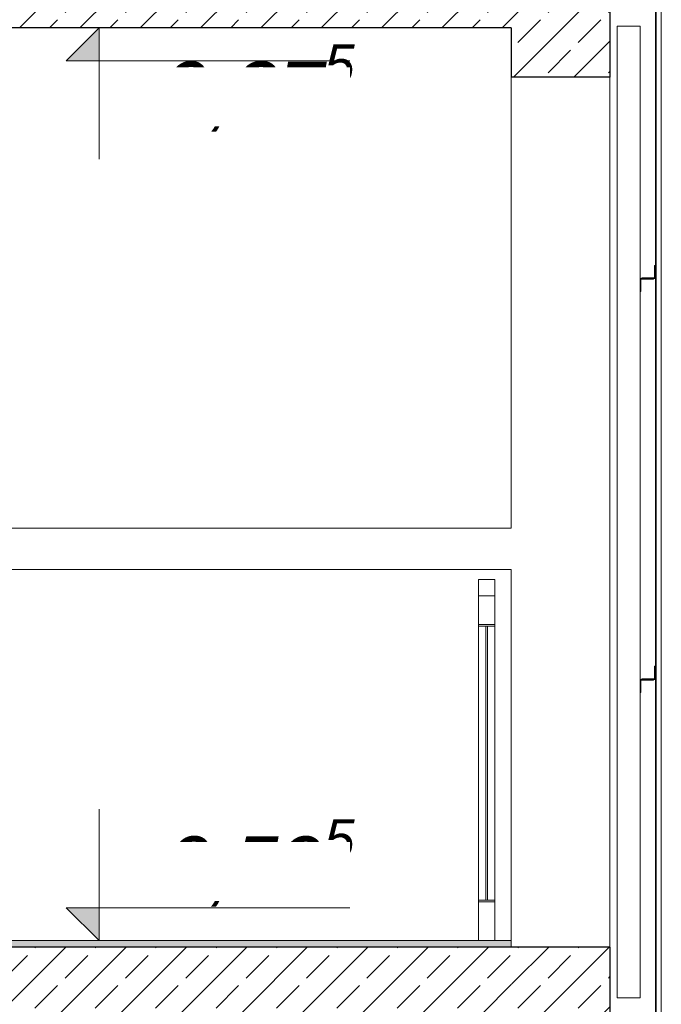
# Model space of a CAD drawing. Header units: centimetres. Extents: x -1103 to 10505, y -997 to 1780.
# Tile 31 of 102: x 1967 to 2163, y 640 to 940. Entities that reach past the tile are written whole.
import ezdxf

# ---------------------------------------------------------------- set-up
doc = ezdxf.new("R2010")
doc.units = ezdxf.units.CM
doc.header["$LTSCALE"] = 0.1
doc.header["$MEASUREMENT"] = 0
doc.linetypes.add('Wipeout_Contour', pattern=[1000, 0, -1000])
for name, color, linetype in [('2_barierki.K_IR', 7, 'Continuous'), ('2_belki.K_IR', 7, 'Continuous'), ('2_schody.K_IR', 7, 'Continuous'), ('2_stropy.ISTN', 7, 'Continuous'), ('2_słupy.K_IR', 7, 'Continuous'), ('2_ściana dekoracyjna.K_IR', 7, 'Continuous'), ('5_wymiary.K_IR', 7, 'Continuous')]:
    doc.layers.add(name, color=color, linetype=linetype)
doc.styles.add('GENERATED_STYLE_3', font='txt')
pattern_1 = [(45, (0, 0), (-9.19239, 9.19239), []), (45, (-4.596, 4.596), (-9.19239, 9.19239), [9.75, -3.25])]
pattern_2 = [(45, (0, 0), (-15.9099, 15.9099), []), (45, (-5.303, 5.303), (-15.9099, 15.9099), [])]

# ---------------------------------------------------------------- blocks, each defined once
blk = doc.blocks.new('ElemPrzekroju_20_1')
at = {"layer": '2_słupy.K_IR', "color": 252, "linetype": 'Continuous', "lineweight": 0}
for p, q in [((2146.85, 657.5), (2146.85, 922.5)), ((2116.85, 659.5), (2116.85, 772.5))]:
    blk.add_line(p, q, dxfattribs=at)
blk = doc.blocks.new('ElemPrzekroju_22_1')
at = {"color": 254, "linetype": 'Wipeout_Contour', "lineweight": 0, "ltscale": 8903.655267}
blk.add_wipeout([(2116.85, 622.5), (2146.85, 622.5), (2146.85, 657.5), (2116.85, 657.5)], dxfattribs=at).dxf.layer = '2_belki.K_IR'
at = {"layer": '2_belki.K_IR', "linetype": 'Continuous', "lineweight": 0, "true_color": 0x000000}
h = blk.add_hatch(dxfattribs=at)
h.set_pattern_fill('Beton_zbrojony_0001', color=18, style=0, pattern_type=2)
h.set_pattern_definition(pattern_1)
h.paths.add_polyline_path([(2116.85, 622.5), (2146.85, 622.5), (2146.85, 657.5), (2116.85, 657.5)])
at = {"layer": '2_belki.K_IR', "color": 7, "linetype": 'Continuous', "lineweight": 30}
for p, q in [((2146.85, 657.5), (2116.85, 657.5)), ((2146.85, 657.5), (2146.85, 622.5)), ((2116.85, 637.5), (2116.85, 622.5)), ((2146.85, 622.5), (2116.85, 622.5))]:
    blk.add_line(p, q, dxfattribs=at)
blk = doc.blocks.new('ElemPrzekroju_23_1')
at = {"layer": '2_schody.K_IR', "linetype": 'Continuous', "lineweight": 0, "true_color": 0x000000}
blk.add_hatch(color=18, dxfattribs=at).paths.add_polyline_path([(1776.85, 959.5), (1776.85, 957.5), (2116.85, 957.5), (2116.85, 959.5)])
at = {"layer": '2_schody.K_IR', "color": 7, "linetype": 'Continuous', "lineweight": 15}
blk.add_line((2116.85, 959.5), (1776.85, 959.5), dxfattribs=at)
at = {"color": 254, "linetype": 'Wipeout_Contour', "lineweight": 0, "ltscale": 8665.856254}
blk.add_wipeout([(1776.85, 957.5), (1776.85, 937.5), (2116.85, 937.5), (2116.85, 957.5)], dxfattribs=at).dxf.layer = '2_schody.K_IR'
at = {"layer": '2_schody.K_IR', "linetype": 'Continuous', "lineweight": 0, "true_color": 0x000000}
h = blk.add_hatch(dxfattribs=at)
h.set_pattern_fill('Beton_zbrojony_0001', color=18, style=0, pattern_type=2)
h.set_pattern_definition(pattern_1)
h.paths.add_polyline_path([(1776.85, 957.5), (1776.85, 937.5), (2116.85, 937.5), (2116.85, 957.5)])
at = {"layer": '2_schody.K_IR', "color": 7, "linetype": 'Continuous', "lineweight": 30}
for p, q in [((2116.85, 957.5), (1776.85, 957.5)), ((2116.85, 937.5), (1776.85, 937.5))]:
    blk.add_line(p, q, dxfattribs=at)
at = {"layer": '2_schody.K_IR', "color": 7, "linetype": 'Continuous', "lineweight": 0}
blk.add_line((2116.85, 959.5), (2116.85, 957.5), dxfattribs=at)
blk = doc.blocks.new('ElemPrzekroju_100_1')
at = {"color": 254, "linetype": 'Wipeout_Contour', "lineweight": 0, "ltscale": 9319.821574}
blk.add_wipeout([(2116.85, 922.5), (2146.85, 922.5), (2146.85, 957.5), (2116.85, 957.5)], dxfattribs=at).dxf.layer = '2_belki.K_IR'
at = {"layer": '2_belki.K_IR', "linetype": 'Continuous', "lineweight": 0, "true_color": 0x000000}
h = blk.add_hatch(dxfattribs=at)
h.set_pattern_fill('Beton_zbrojony_0001', color=18, style=0, pattern_type=2)
h.set_pattern_definition(pattern_1)
h.paths.add_polyline_path([(2116.85, 922.5), (2146.85, 922.5), (2146.85, 957.5), (2116.85, 957.5)])
at = {"layer": '2_belki.K_IR', "color": 7, "linetype": 'Continuous', "lineweight": 30}
for p, q in [((2116.85, 957.5), (2116.85, 957.5)), ((2146.85, 957.5), (2116.85, 957.5)), ((2146.85, 957.5), (2146.85, 922.5)), ((2116.85, 937.5), (2116.85, 922.5)), ((2146.85, 922.5), (2116.85, 922.5))]:
    blk.add_line(p, q, dxfattribs=at)
blk = doc.blocks.new('ElemPrzekroju_114_1')
at = {"layer": '2_stropy.ISTN', "linetype": 'Continuous', "lineweight": 0, "true_color": 0x000000}
blk.add_hatch(color=18, dxfattribs=at).paths.add_polyline_path([(2116.85, 659.5), (1776.85, 659.5), (1776.85, 657.5), (2116.85, 657.5)])
at = {"layer": '2_stropy.ISTN', "color": 7, "linetype": 'Continuous', "lineweight": 15}
blk.add_line((2116.85, 659.5), (1776.85, 659.5), dxfattribs=at)
at = {"color": 254, "linetype": 'Wipeout_Contour', "lineweight": 0, "ltscale": 8209.679268}
blk.add_wipeout([(1776.85, 657.5), (1776.85, 637.5), (2116.85, 637.5), (2116.85, 657.5)], dxfattribs=at).dxf.layer = '2_stropy.ISTN'
at = {"layer": '2_stropy.ISTN', "linetype": 'Continuous', "lineweight": 0, "true_color": 0x000000}
h = blk.add_hatch(dxfattribs=at)
h.set_pattern_fill('Beton_zbrojony_0001', color=18, style=0, pattern_type=2)
h.set_pattern_definition(pattern_1)
h.paths.add_polyline_path([(1776.85, 657.5), (1776.85, 637.5), (2116.85, 637.5), (2116.85, 657.5)])
at = {"layer": '2_stropy.ISTN', "color": 7, "linetype": 'Continuous', "lineweight": 30}
for p, q in [((2116.85, 657.5), (1776.85, 657.5)), ((2116.85, 637.5), (1776.85, 637.5))]:
    blk.add_line(p, q, dxfattribs=at)
at = {"layer": '2_stropy.ISTN', "color": 7, "linetype": 'Continuous', "lineweight": 0}
blk.add_line((2116.85, 659.5), (2116.85, 657.5), dxfattribs=at)
blk = doc.blocks.new('ElemPrzekroju_128_1')
at = {"layer": '2_schody.K_IR', "color": 7, "linetype": 'Continuous', "lineweight": 15}
for p, q in [((1951.86, 937.5), (1951.86, 919.14)), ((2116.86, 919.14), (2116.86, 922.5)), ((1951.86, 917.26), (1951.86, 919.14)), ((2116.86, 919.14), (2116.86, 917.26)), ((1951.86, 915.39), (1951.86, 917.26)), ((1951.86, 913.51), (1951.86, 915.39)), ((2116.86, 917.26), (2116.86, 915.39)), ((2116.86, 915.39), (2116.86, 913.51)), ((1951.86, 911.64), (1951.86, 913.51)), ((2116.86, 913.51), (2116.86, 911.64)), ((1951.86, 909.76), (1951.86, 911.64)), ((1951.86, 907.89), (1951.86, 909.76)), ((2116.86, 911.64), (2116.86, 909.76)), ((2116.86, 909.76), (2116.86, 907.89)), ((1951.86, 906.01), (1951.86, 907.89)), ((1951.86, 904.14), (1951.86, 906.01)), ((2116.86, 907.89), (2116.86, 906.01)), ((2116.86, 906.01), (2116.86, 904.14)), ((1951.86, 901.64), (1951.86, 904.14)), ((2116.86, 904.14), (2116.86, 901.64)), ((1951.86, 899.14), (1951.86, 901.64)), ((2116.86, 901.64), (2116.86, 899.14)), ((1951.86, 896.64), (1951.86, 899.14)), ((2116.86, 899.14), (2116.86, 896.64)), ((1951.86, 894.14), (1951.86, 896.64)), ((1951.86, 891.64), (1951.86, 894.14)), ((2116.86, 896.64), (2116.86, 894.14)), ((2116.86, 894.14), (2116.86, 891.64)), ((1951.86, 889.14), (1951.86, 891.64)), ((2116.86, 891.64), (2116.86, 889.14)), ((1951.86, 887.26), (1951.86, 889.14)), ((2116.86, 889.14), (2116.86, 887.26)), ((1951.86, 885.39), (1951.86, 887.26)), ((1951.86, 883.51), (1951.86, 885.39)), ((2116.86, 887.26), (2116.86, 885.39)), ((2116.86, 885.39), (2116.86, 883.51)), ((1951.86, 881.64), (1951.86, 883.51)), ((2116.86, 883.51), (2116.86, 881.64)), ((1951.86, 879.76), (1951.86, 881.64)), ((1951.86, 877.89), (1951.86, 879.76)), ((2116.86, 881.64), (2116.86, 879.76)), ((2116.86, 879.76), (2116.86, 877.89)), ((1951.86, 876.01), (1951.86, 877.89)), ((1951.86, 874.14), (1951.86, 876.01)), ((2116.86, 877.89), (2116.86, 876.01)), ((2116.86, 876.01), (2116.86, 874.14)), ((1951.86, 871.64), (1951.86, 874.14)), ((2116.86, 874.14), (2116.86, 871.64)), ((1951.86, 869.14), (1951.86, 871.64)), ((2116.86, 871.64), (2116.86, 869.14)), ((1951.86, 866.64), (1951.86, 869.14)), ((2116.86, 869.14), (2116.86, 866.64)), ((1951.86, 864.14), (1951.86, 866.64)), ((1951.86, 861.64), (1951.86, 864.14)), ((2116.86, 866.64), (2116.86, 864.14)), ((2116.86, 864.14), (2116.86, 861.64)), ((1951.86, 859.14), (1951.86, 861.64)), ((2116.86, 861.64), (2116.86, 859.14)), ((1951.86, 857.26), (1951.86, 859.14)), ((2116.86, 859.14), (2116.86, 857.26)), ((1951.86, 855.39), (1951.86, 857.26)), ((1951.86, 853.51), (1951.86, 855.39)), ((2116.86, 857.26), (2116.86, 855.39)), ((2116.86, 855.39), (2116.86, 853.51)), ((1951.86, 851.64), (1951.86, 853.51)), ((2116.86, 853.51), (2116.86, 851.64)), ((1951.86, 849.76), (1951.86, 851.64)), ((1951.86, 847.89), (1951.86, 849.76)), ((2116.86, 851.64), (2116.86, 849.76)), ((2116.86, 849.76), (2116.86, 847.89)), ((1951.86, 846.01), (1951.86, 847.89)), ((1951.86, 844.14), (1951.86, 846.01)), ((2116.86, 847.89), (2116.86, 846.01)), ((2116.86, 846.01), (2116.86, 844.14)), ((1951.86, 842.26), (1951.86, 844.14)), ((2116.86, 844.14), (2116.86, 842.26)), ((1951.86, 840.39), (1951.86, 842.26)), ((1951.86, 838.51), (1951.86, 840.39)), ((2116.86, 842.26), (2116.86, 840.39)), ((2116.86, 840.39), (2116.86, 838.51)), ((1951.86, 836.64), (1951.86, 838.51)), ((2116.86, 838.51), (2116.86, 836.64)), ((1951.86, 834.76), (1951.86, 836.64)), ((1951.86, 832.89), (1951.86, 834.76)), ((2116.86, 836.64), (2116.86, 834.76)), ((2116.86, 834.76), (2116.86, 832.89)), ((1951.86, 831.01), (1951.86, 832.89)), ((1951.86, 829.14), (1951.86, 831.01)), ((2116.86, 832.89), (2116.86, 831.01)), ((2116.86, 831.01), (2116.86, 829.14)), ((1951.86, 827.26), (1951.86, 829.14)), ((2116.86, 829.14), (2116.86, 827.26)), ((1951.86, 825.39), (1951.86, 827.26)), ((1951.86, 824.76), (1951.86, 825.39)), ((2116.86, 827.26), (2116.86, 825.39)), ((2116.86, 825.39), (2116.86, 824.76)), ((1951.86, 824.14), (1951.86, 824.76)), ((1951.86, 822.89), (1951.86, 824.14)), ((1951.86, 821.64), (1951.86, 822.89)), ((2116.86, 824.76), (2116.86, 824.14)), ((2116.86, 824.14), (2116.86, 822.89)), ((2116.86, 822.89), (2116.86, 821.64)), ((1951.86, 820.39), (1951.86, 821.64)), ((1951.86, 819.14), (1951.86, 820.39)), ((1951.86, 818.51), (1951.86, 819.14)), ((2116.86, 821.64), (2116.86, 820.39)), ((2116.86, 820.39), (2116.86, 819.14)), ((2116.86, 819.14), (2116.86, 818.51)), ((1951.86, 817.89), (1951.86, 818.51)), ((1951.86, 816.01), (1951.86, 817.89)), ((1951.86, 814.14), (1951.86, 816.01)), ((2116.86, 818.51), (2116.86, 817.89)), ((2116.86, 817.89), (2116.86, 816.01)), ((2116.86, 816.01), (2116.86, 814.14)), ((1951.86, 812.26), (1951.86, 814.14)), ((2116.86, 814.14), (2116.86, 812.26)), ((1951.86, 810.39), (1951.86, 812.26)), ((1951.86, 809.76), (1951.86, 810.39)), ((2116.86, 812.26), (2116.86, 810.39)), ((2116.86, 810.39), (2116.86, 809.76)), ((1951.86, 809.14), (1951.86, 809.76)), ((1951.86, 807.89), (1951.86, 809.14)), ((1951.86, 806.64), (1951.86, 807.89)), ((2116.86, 809.76), (2116.86, 809.14)), ((2116.86, 809.14), (2116.86, 807.89)), ((2116.86, 807.89), (2116.86, 806.64)), ((1951.86, 805.39), (1951.86, 806.64)), ((1951.86, 804.14), (1951.86, 805.39)), ((1951.86, 803.51), (1951.86, 804.14)), ((2116.86, 806.64), (2116.86, 805.39)), ((2116.86, 805.39), (2116.86, 804.14)), ((2116.86, 804.14), (2116.86, 803.51)), ((1951.86, 802.89), (1951.86, 803.51)), ((1951.86, 801.01), (1951.86, 802.89)), ((1951.86, 799.14), (1951.86, 801.01)), ((2116.86, 803.51), (2116.86, 802.89)), ((2116.86, 802.89), (2116.86, 801.01)), ((2116.86, 801.01), (2116.86, 799.14)), ((1951.86, 796.64), (1951.86, 799.14)), ((2116.86, 799.14), (2116.86, 796.64)), ((1951.86, 794.14), (1951.86, 796.64)), ((2116.86, 796.64), (2116.86, 794.14)), ((1951.86, 791.64), (1951.86, 794.14)), ((2116.86, 794.14), (2116.86, 791.64)), ((1951.86, 789.14), (1951.86, 791.64)), ((1951.86, 786.64), (1951.86, 789.14)), ((2116.86, 791.64), (2116.86, 789.14)), ((2116.86, 789.14), (2116.86, 786.64)), ((1951.86, 785.14), (1951.86, 786.64)), ((2116.86, 786.64), (2116.86, 785.14)), ((2116.86, 785.14), (1951.86, 785.14))]:
    blk.add_line(p, q, dxfattribs=at)
blk = doc.blocks.new('ElemPrzekroju_204_1')
at = {"layer": '2_schody.K_IR', "color": 7, "linetype": 'Continuous', "lineweight": 15}
blk.add_line((2116.86, 659.5), (2116.86, 657.5), dxfattribs=at)
blk = doc.blocks.new('ElemPrzekroju_241_1')
at = {"layer": '2_belki.K_IR', "color": 7, "linetype": 'Continuous', "lineweight": 0}
blk.add_line((1941.85, 772.5), (2116.85, 772.5), dxfattribs=at)
blk = doc.blocks.new('ElemPrzekroju_282_1')
at = {"color": 254, "linetype": 'Wipeout_Contour', "lineweight": 0, "ltscale": 8977.904777}
blk.add_wipeout([(2106.86, 769.5), (2106.86, 764.5), (2111.86, 764.5), (2111.86, 769.5)], dxfattribs=at).dxf.layer = '2_barierki.K_IR'
at = {"layer": '2_barierki.K_IR', "linetype": 'Continuous', "lineweight": 0, "true_color": 0x000000}
h = blk.add_hatch(dxfattribs=at)
h.set_pattern_fill('Stal_0001', color=18, style=0, pattern_type=2)
h.set_pattern_definition(pattern_2)
h.paths.add_polyline_path([(2106.86, 769.5), (2106.86, 764.5), (2111.86, 764.5), (2111.86, 769.5)])
at = {"layer": '2_barierki.K_IR', "color": 7, "linetype": 'Continuous', "lineweight": 0}
for p, q in [((2106.86, 769.5), (2106.86, 764.5)), ((2111.86, 769.5), (2106.86, 769.5)), ((2111.86, 769.5), (2111.86, 764.5)), ((2111.86, 764.5), (2106.86, 764.5))]:
    blk.add_line(p, q, dxfattribs=at)
blk = doc.blocks.new('ElemPrzekroju_283_1')
at = {"color": 254, "linetype": 'Wipeout_Contour', "lineweight": 0, "ltscale": 8854.641115}
blk.add_wipeout([(2106.86, 671.75), (2106.86, 671.25), (2111.86, 671.25), (2111.86, 671.75)], dxfattribs=at).dxf.layer = '2_barierki.K_IR'
at = {"layer": '2_barierki.K_IR', "linetype": 'Continuous', "lineweight": 0, "true_color": 0x000000}
h = blk.add_hatch(dxfattribs=at)
h.set_pattern_fill('Stal_0001', color=18, style=0, pattern_type=2)
h.set_pattern_definition(pattern_2)
h.paths.add_polyline_path([(2106.86, 671.75), (2106.86, 671.25), (2111.86, 671.25), (2111.86, 671.75)])
at = {"layer": '2_barierki.K_IR', "color": 7, "linetype": 'Continuous', "lineweight": 0}
for p, q in [((2106.86, 671.75), (2106.86, 671.25)), ((2111.86, 671.75), (2106.86, 671.75)), ((2111.86, 671.25), (2106.86, 671.25)), ((2111.86, 671.75), (2111.86, 671.25))]:
    blk.add_line(p, q, dxfattribs=at)
blk = doc.blocks.new('ElemPrzekroju_284_1')
at = {"color": 254, "linetype": 'Wipeout_Contour', "lineweight": 0, "ltscale": 8962.285321}
blk.add_wipeout([(2106.86, 755.75), (2106.86, 755.25), (2111.86, 755.25), (2111.86, 755.75)], dxfattribs=at).dxf.layer = '2_barierki.K_IR'
at = {"layer": '2_barierki.K_IR', "linetype": 'Continuous', "lineweight": 0, "true_color": 0x000000}
h = blk.add_hatch(dxfattribs=at)
h.set_pattern_fill('Stal_0001', color=18, style=0, pattern_type=2)
h.set_pattern_definition(pattern_2)
h.paths.add_polyline_path([(2106.86, 755.75), (2106.86, 755.25), (2111.86, 755.25), (2111.86, 755.75)])
at = {"layer": '2_barierki.K_IR', "color": 7, "linetype": 'Continuous', "lineweight": 0}
for p, q in [((2106.86, 755.75), (2106.86, 755.25)), ((2111.86, 755.75), (2106.86, 755.75)), ((2111.86, 755.25), (2106.86, 755.25)), ((2111.86, 755.75), (2111.86, 755.25))]:
    blk.add_line(p, q, dxfattribs=at)
blk = doc.blocks.new('ElemPrzekroju_309_1')
at = {"layer": '2_barierki.K_IR', "color": 7, "linetype": 'Continuous', "lineweight": 0}
for p, q in [((2111.86, 767.5), (2111.86, 769.5)), ((2111.86, 764.5), (2111.86, 767.5))]:
    blk.add_line(p, q, dxfattribs=at)
blk = doc.blocks.new('ElemPrzekroju_362_1')
at = {"layer": '2_ściana dekoracyjna.K_IR', "color": 251, "linetype": 'Continuous', "lineweight": 0, "true_color": 0x5f5f5f}
blk.add_line((2162.55, 245), (2162.55, 1230), dxfattribs=at)
at = {"color": 254, "linetype": 'Wipeout_Contour', "lineweight": 0, "ltscale": 9322.56072}
blk.add_wipeout([(2161.02, 245), (2161.02, 1230), (2160.94, 1230), (2160.94, 245)], dxfattribs=at).dxf.layer = '2_ściana dekoracyjna.K_IR'
at = {"layer": '2_ściana dekoracyjna.K_IR', "linetype": 'Continuous', "lineweight": 0, "true_color": 0x000000}
h = blk.add_hatch(dxfattribs=at)
h.set_pattern_fill('Stal_0001', color=18, style=0, pattern_type=2)
h.set_pattern_definition(pattern_2)
h.paths.add_polyline_path([(2161.02, 245), (2161.02, 1230), (2160.94, 1230), (2160.94, 245)])
at = {"layer": '2_ściana dekoracyjna.K_IR', "color": 251, "linetype": 'Continuous', "lineweight": 0, "true_color": 0x5f5f5f}
blk.add_line((2160.77, 245), (2160.77, 1230), dxfattribs=at)
at = {"layer": '2_ściana dekoracyjna.K_IR', "color": 7, "linetype": 'Continuous', "lineweight": 0}
for p, q in [((2160.94, 1230), (2160.94, 245)), ((2161.02, 1230), (2161.02, 245))]:
    blk.add_line(p, q, dxfattribs=at)
blk = doc.blocks.new('ElemPrzekroju_378_1')
at = {"layer": '2_słupy.K_IR', "color": 252, "linetype": 'Continuous', "lineweight": 0}
for p, q in [((2149.15, 938), (2156.15, 938)), ((2149.15, 642.05), (2149.15, 938)), ((2156.15, 861.16), (2156.15, 938)), ((2156.15, 739.03), (2156.15, 857.16)), ((2156.15, 642.05), (2156.15, 735.03)), ((2149.15, 642.05), (2156.15, 642.05))]:
    blk.add_line(p, q, dxfattribs=at)
blk = doc.blocks.new('ElemPrzekroju_389_1')
at = {"color": 254, "linetype": 'Wipeout_Contour', "lineweight": 0, "ltscale": 15962.393374}
blk.add_wipeout([(2156.65, 739.03), (2156.15, 739.03), (2156.15, 735.03), (2156.35, 735.03), (2156.35, 738.83), (2160.15, 738.83), (2160.15, 739.03)], dxfattribs=at).dxf.layer = '2_belki.K_IR'
at = {"layer": '2_belki.K_IR', "linetype": 'Continuous', "lineweight": 0, "true_color": 0x000000}
h = blk.add_hatch(dxfattribs=at)
h.set_pattern_fill('Stal_0001', color=18, style=0, pattern_type=2)
h.set_pattern_definition(pattern_2)
h.paths.add_polyline_path([(2156.65, 739.03), (2156.15, 739.03), (2156.15, 735.03), (2156.35, 735.03), (2156.35, 738.83), (2160.15, 738.83), (2160.15, 739.03)])
at = {"layer": '2_belki.K_IR', "color": 7, "linetype": 'Continuous', "lineweight": 15}
blk.add_line((2156.35, 735.03), (2156.15, 735.03), dxfattribs=at)
at = {"color": 254, "linetype": 'Wipeout_Contour', "lineweight": 0, "ltscale": 15977.477224}
blk.add_wipeout([(2160.45, 739.23), (2156.65, 739.23), (2156.65, 739.03), (2160.15, 739.03), (2160.65, 739.03), (2160.65, 743.03), (2160.45, 743.03)], dxfattribs=at).dxf.layer = '2_belki.K_IR'
at = {"layer": '2_belki.K_IR', "linetype": 'Continuous', "lineweight": 0, "true_color": 0x000000}
h = blk.add_hatch(dxfattribs=at)
h.set_pattern_fill('Stal_0001', color=18, style=0, pattern_type=2)
h.set_pattern_definition(pattern_2)
h.paths.add_polyline_path([(2160.45, 739.23), (2156.65, 739.23), (2156.65, 739.03), (2160.15, 739.03), (2160.65, 739.03), (2160.65, 743.03), (2160.45, 743.03)])
at = {"layer": '2_belki.K_IR', "color": 7, "linetype": 'Continuous', "lineweight": 15}
for p, q in [((2160.45, 743.03), (2160.45, 739.23)), ((2160.65, 743.03), (2160.45, 743.03)), ((2160.65, 743.03), (2160.65, 739.03)), ((2156.15, 739.03), (2156.15, 735.03)), ((2156.65, 739.03), (2156.15, 739.03)), ((2156.35, 738.83), (2156.35, 735.03)), ((2160.15, 738.83), (2156.35, 738.83)), ((2156.65, 739.23), (2156.65, 739.03)), ((2160.45, 739.23), (2156.65, 739.23)), ((2160.15, 739.03), (2156.65, 739.03)), ((2160.15, 739.03), (2160.15, 738.83)), ((2160.65, 739.03), (2160.15, 739.03))]:
    blk.add_line(p, q, dxfattribs=at)
blk = doc.blocks.new('ElemPrzekroju_390_1')
at = {"color": 254, "linetype": 'Wipeout_Contour', "lineweight": 0, "ltscale": 16259.214416}
blk.add_wipeout([(2156.65, 861.16), (2156.15, 861.16), (2156.15, 857.16), (2156.35, 857.16), (2156.35, 860.96), (2160.15, 860.96), (2160.15, 861.16)], dxfattribs=at).dxf.layer = '2_belki.K_IR'
at = {"layer": '2_belki.K_IR', "linetype": 'Continuous', "lineweight": 0, "true_color": 0x000000}
h = blk.add_hatch(dxfattribs=at)
h.set_pattern_fill('Stal_0001', color=18, style=0, pattern_type=2)
h.set_pattern_definition(pattern_2)
h.paths.add_polyline_path([(2156.65, 861.16), (2156.15, 861.16), (2156.15, 857.16), (2156.35, 857.16), (2156.35, 860.96), (2160.15, 860.96), (2160.15, 861.16)])
at = {"layer": '2_belki.K_IR', "color": 7, "linetype": 'Continuous', "lineweight": 15}
blk.add_line((2156.35, 857.16), (2156.15, 857.16), dxfattribs=at)
at = {"color": 254, "linetype": 'Wipeout_Contour', "lineweight": 0, "ltscale": 16274.758583}
blk.add_wipeout([(2160.45, 861.36), (2156.65, 861.36), (2156.65, 861.16), (2160.15, 861.16), (2160.65, 861.16), (2160.65, 865.16), (2160.45, 865.16)], dxfattribs=at).dxf.layer = '2_belki.K_IR'
at = {"layer": '2_belki.K_IR', "linetype": 'Continuous', "lineweight": 0, "true_color": 0x000000}
h = blk.add_hatch(dxfattribs=at)
h.set_pattern_fill('Stal_0001', color=18, style=0, pattern_type=2)
h.set_pattern_definition(pattern_2)
h.paths.add_polyline_path([(2160.45, 861.36), (2156.65, 861.36), (2156.65, 861.16), (2160.15, 861.16), (2160.65, 861.16), (2160.65, 865.16), (2160.45, 865.16)])
at = {"layer": '2_belki.K_IR', "color": 7, "linetype": 'Continuous', "lineweight": 15}
for p, q in [((2160.45, 865.16), (2160.45, 861.36)), ((2160.65, 865.16), (2160.45, 865.16)), ((2160.65, 865.16), (2160.65, 861.16)), ((2156.15, 861.16), (2156.15, 857.16)), ((2156.65, 861.16), (2156.15, 861.16)), ((2156.35, 860.96), (2156.35, 857.16)), ((2160.15, 860.96), (2156.35, 860.96)), ((2156.65, 861.36), (2156.65, 861.16)), ((2160.45, 861.36), (2156.65, 861.36)), ((2160.15, 861.16), (2156.65, 861.16)), ((2160.15, 861.16), (2160.15, 860.96)), ((2160.65, 861.16), (2160.15, 861.16))]:
    blk.add_line(p, q, dxfattribs=at)
blk = doc.blocks.new('ElemPrzekroju_600_1')
at = {"layer": '2_barierki.K_IR', "color": 7, "linetype": 'Continuous', "lineweight": 0}
for p, q in [((2106.86, 755.75), (2106.86, 764.5)), ((2111.86, 755.75), (2111.86, 764.5)), ((2106.86, 671.75), (2106.86, 755.25)), ((2111.86, 671.75), (2111.86, 755.25)), ((2106.86, 659.5), (2106.86, 671.25)), ((2111.86, 659.5), (2111.86, 671.25))]:
    blk.add_line(p, q, dxfattribs=at)
blk = doc.blocks.new('ElemPrzekroju_602_1')
at = {"layer": '2_barierki.K_IR', "color": 7, "linetype": 'Continuous', "lineweight": 0}
for p, q in [((2109.11, 671.75), (2109.11, 755.25)), ((2109.61, 671.75), (2109.61, 755.25))]:
    blk.add_line(p, q, dxfattribs=at)
blk = doc.blocks.new('ElemPrzekroju_622_1')
at = {"layer": '2_barierki.K_IR', "color": 7, "linetype": 'Continuous', "lineweight": 0}
blk.add_line((2111.86, 659.5), (2111.86, 764.5), dxfattribs=at)
blk = doc.blocks.new('Wymiary_5_1', base_point=(1991.3, 637.5))
at = {"layer": '5_wymiary.K_IR', "linetype": 'Continuous', "lineweight": 0}
for points in [[(1991.3, 937.5), (1981.3, 927.5), (1991.3, 927.5)], [(1991.3, 659.5), (1991.3, 669.5), (1981.3, 669.5)]]:
    blk.add_hatch(color=1, dxfattribs=at).paths.add_polyline_path(points)
at = {"layer": '5_wymiary.K_IR', "color": 1, "linetype": 'Continuous', "lineweight": 0}
for p, q in [((1991.3, 937.5), (1981.3, 927.5)), ((1991.3, 937.5), (1983.8, 937.5)), ((1991.3, 937.5), (1998.8, 937.5)), ((1991.3, 937.5), (1991.3, 897.5)), ((1981.3, 927.5), (1991.3, 927.5)), ((1991.3, 927.5), (2067.69, 927.5)), ((1991.3, 659.5), (1991.3, 699.5)), ((1991.3, 659.5), (1981.3, 669.5)), ((1981.3, 669.5), (1991.3, 669.5)), ((1991.3, 669.5), (2067.69, 669.5)), ((1991.3, 659.5), (1983.8, 659.5)), ((1991.3, 659.5), (1998.8, 659.5))]:
    blk.add_line(p, q, dxfattribs=at)
at = {"layer": '5_wymiary.K_IR', "color": 1, "lineweight": 0, "char_height": 18, "attachment_point": 7, "style": 'GENERATED_STYLE_3'}
for s, insert in [('\\A1;{\\pql;\\fArial|b0|i1|c238|p38;+9,37\\fArial|b0|i1|c238|p38;\\A1{\\H.66x;\\S5^  ;}}', (1996.3, 903.95)), ('\\A1;{\\pql;\\fArial|b0|i1|c238|p38;+6,59\\fArial|b0|i1|c238|p38;\\A1{\\H.66x;\\S5^  ;}}', (1996.3, 667.95)), ('\\A1;{\\pql;\\fArial|b0|i1|c238|p38;+6,37\\fArial|b0|i1|c238|p38;\\A1{\\H.66x;\\S5^  ;}}', (1996.3, 603.95))]:
    blk.add_mtext(s, dxfattribs=dict(at, insert=insert))
at = {"color": 254, "linetype": 'Wipeout_Contour', "lineweight": 0, "ltscale": 8916.71578}
blk.add_wipeout([(1996.3, 907.5), (2067.69, 907.5), (2067.69, 925.5), (1996.3, 925.5)], dxfattribs=at).dxf.layer = '5_wymiary.K_IR'
at = {"color": 254, "linetype": 'Wipeout_Contour', "lineweight": 0, "ltscale": 8571.831716}
blk.add_wipeout([(1996.3, 671.5), (2067.69, 671.5), (2067.69, 689.5), (1996.3, 689.5)], dxfattribs=at).dxf.layer = '5_wymiary.K_IR'

msp = doc.modelspace()

# ---------------------------------------------------------------- block references
at = {"layer": '2_barierki.K_IR', "lineweight": 0}
for name in ['ElemPrzekroju_282_1', 'ElemPrzekroju_284_1', 'ElemPrzekroju_283_1']:
    msp.add_blockref(name, (0, 0), dxfattribs=at)
at = {"layer": '2_belki.K_IR', "lineweight": 0}
msp.add_blockref('ElemPrzekroju_241_1', (0, 0), dxfattribs=at)
at = {"layer": '2_słupy.K_IR', "lineweight": 0}
for name in ['ElemPrzekroju_20_1', 'ElemPrzekroju_378_1']:
    msp.add_blockref(name, (0, 0), dxfattribs=at)
at = {"layer": '2_ściana dekoracyjna.K_IR', "lineweight": 0}
msp.add_blockref('ElemPrzekroju_362_1', (0, 0), dxfattribs=at)

# ---------------------------------------------------------------- next in the draw order: block references
at = {"layer": '2_barierki.K_IR', "lineweight": 0}
for name in ['ElemPrzekroju_309_1', 'ElemPrzekroju_602_1']:
    msp.add_blockref(name, (0, 0), dxfattribs=at)
at = {"layer": '2_belki.K_IR', "lineweight": 0}
for name in ['ElemPrzekroju_390_1', 'ElemPrzekroju_389_1', 'ElemPrzekroju_22_1']:
    msp.add_blockref(name, (0, 0), dxfattribs=at)
at = {"layer": '2_schody.K_IR', "lineweight": 0}
msp.add_blockref('ElemPrzekroju_23_1', (0, 0), dxfattribs=at)

# ---------------------------------------------------------------- next in the draw order: block references
at = {"layer": '2_belki.K_IR', "lineweight": 0}
msp.add_blockref('ElemPrzekroju_100_1', (0, 0), dxfattribs=at)
at = {"layer": '2_stropy.ISTN', "lineweight": 0}
msp.add_blockref('ElemPrzekroju_114_1', (0, 0), dxfattribs=at)

# ---------------------------------------------------------------- next in the draw order: block references
at = {"layer": '2_barierki.K_IR', "lineweight": 0}
for name in ['ElemPrzekroju_600_1', 'ElemPrzekroju_622_1']:
    msp.add_blockref(name, (0, 0), dxfattribs=at)
at = {"layer": '2_schody.K_IR', "lineweight": 0}
for name in ['ElemPrzekroju_128_1', 'ElemPrzekroju_204_1']:
    msp.add_blockref(name, (0, 0), dxfattribs=at)

# ---------------------------------------------------------------- next in the draw order: block references
at = {"layer": '5_wymiary.K_IR', "color": 1, "linetype": 'Continuous', "lineweight": 0}
msp.add_blockref('Wymiary_5_1', (1991.3, 637.5), dxfattribs=at)

doc.saveas('drawing.dxf')
